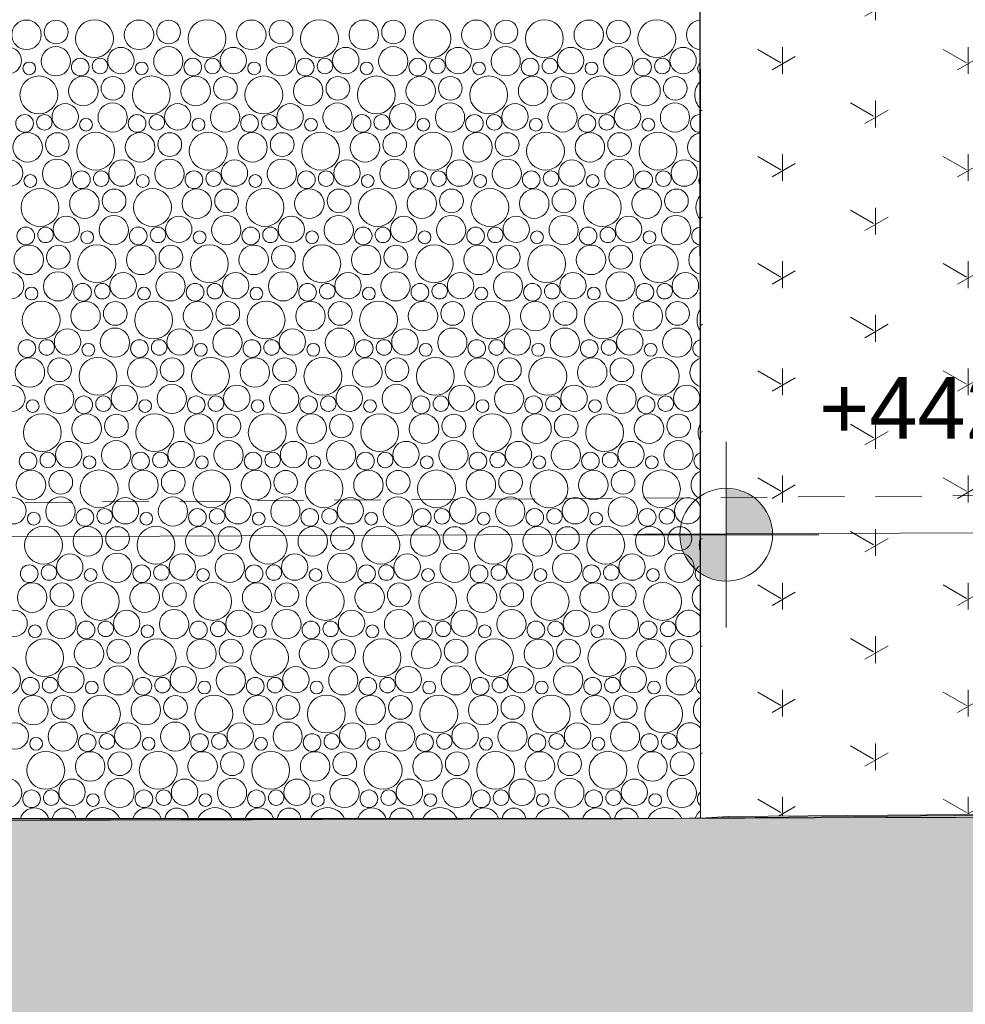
# Model space of a CAD drawing. Header units: metres. Extents: x -167 to 262, y -186 to 508.
# Tile 110 of 256: x 64.46 to 67.52, y 13.3 to 16.48. Entities that reach past the tile are written whole.
import ezdxf

# ---------------------------------------------------------------- set-up
doc = ezdxf.new("R2010")
doc.units = ezdxf.units.M
doc.header["$MEASUREMENT"] = 0
doc.linetypes.add('Strichlinie eng', pattern=[0.23, 0.15, -0.08])
for name, color, linetype in [('60 Auffüllung', 7, 'Continuous'), ('70 Kanal', 7, 'Continuous'), ('94 Genehmigungsplanung Bemaßung', 7, 'Continuous')]:
    doc.layers.add(name, color=color, linetype=linetype)
doc.styles.add('ERSTELLTER_STIL_1', font='arial.ttf')
pattern_1 = [(0, (27236.1321, 33357.27905), (0, 0.779422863), [0.04875, -0.40125]), (0, (27236.3571, 33357.66876), (0, 0.779422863), [0.04875, -0.40125]), (60, (27236.1321, 33357.27905), (-0.675, 0.389711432), [0.04875, -0.40125]), (60, (27236.5821, 33357.27905), (-0.675, 0.389711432), [0.04875, -0.40125]), (120, (27236.18084, 33357.27905), (0.675, 0.389711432), [0.04875, -0.40125]), (120, (27236.63084, 33357.27905), (0.675, 0.389711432), [0.04875, -0.40125]), (0, (27236.1321, 33357.35405), (0, 0.15), [0, -0.15, 0, -0.225]), (45, (27236.2071, 33357.35405), (-0.1060660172, 0.1060660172), [0, -0.1125, 0, -0.1875])]

# ---------------------------------------------------------------- blocks, each defined once
blk = doc.blocks.new('*X54', base_point=(27236.1321, 33357.279))
at = {"layer": '60 Auffüllung', "color": 7, "linetype": 'Continuous', "lineweight": 18, "true_color": 0xefefef}
for centre, radius in [((64.4869, 16.4344), 0.0477), ((64.5829, 16.4433), 0.0384), ((64.707, 16.422), 0.0612), ((64.8506, 16.4344), 0.0477), ((64.9466, 16.4433), 0.0384), ((65.0707, 16.422), 0.0612), ((65.2143, 16.4344), 0.0477), ((65.3103, 16.4433), 0.0384), ((65.4345, 16.422), 0.0612), ((65.578, 16.4344), 0.0477), ((65.6741, 16.4433), 0.0384), ((65.7982, 16.422), 0.0612), ((65.9417, 16.4344), 0.0477), ((66.0378, 16.4433), 0.0384), ((66.1619, 16.422), 0.0612), ((66.3054, 16.4344), 0.0477), ((66.4015, 16.4433), 0.0384), ((66.5256, 16.422), 0.0612), ((64.4284, 16.3511), 0.0426), ((64.5819, 16.3489), 0.0473), ((64.7921, 16.3511), 0.0426), ((64.9456, 16.3489), 0.0473), ((65.1558, 16.3511), 0.0426), ((65.3093, 16.3489), 0.0473), ((65.5196, 16.3511), 0.0426), ((65.673, 16.3489), 0.0473), ((65.8833, 16.3511), 0.0426), ((66.0367, 16.3489), 0.0473), ((66.247, 16.3511), 0.0426), ((66.4004, 16.3489), 0.0473), ((66.6107, 16.3511), 0.0426), ((64.4958, 16.3256), 0.0207), ((64.6609, 16.3298), 0.0286), ((64.7248, 16.3333), 0.0251), ((64.8595, 16.3256), 0.0207), ((65.0246, 16.3298), 0.0286), ((65.0885, 16.3333), 0.0251), ((65.2232, 16.3256), 0.0207), ((65.3884, 16.3298), 0.0286), ((65.4522, 16.3333), 0.0251), ((65.5869, 16.3256), 0.0207), ((65.7521, 16.3298), 0.0286), ((65.8159, 16.3333), 0.0251), ((65.9506, 16.3256), 0.0207), ((66.1158, 16.3298), 0.0286), ((66.1796, 16.3333), 0.0251), ((66.3143, 16.3256), 0.0207), ((66.4795, 16.3298), 0.0286), ((66.5433, 16.3333), 0.0251), ((64.527, 16.24), 0.0612), ((64.6706, 16.2524), 0.0477), ((64.7666, 16.2613), 0.0384), ((64.8907, 16.24), 0.0612), ((65.0343, 16.2524), 0.0477), ((65.1303, 16.2613), 0.0384), ((65.2545, 16.24), 0.0612), ((65.398, 16.2524), 0.0477), ((65.4941, 16.2613), 0.0384), ((65.6182, 16.24), 0.0612), ((65.7617, 16.2524), 0.0477), ((65.8578, 16.2613), 0.0384), ((65.9819, 16.24), 0.0612), ((66.1254, 16.2524), 0.0477), ((66.2215, 16.2613), 0.0384), ((66.3456, 16.24), 0.0612), ((66.4891, 16.2524), 0.0477), ((66.5852, 16.2613), 0.0384), ((64.6121, 16.1691), 0.0426), ((64.7656, 16.1669), 0.0473), ((64.9758, 16.1691), 0.0426), ((65.1293, 16.1669), 0.0473), ((65.3396, 16.1691), 0.0426), ((65.493, 16.1669), 0.0473), ((65.7033, 16.1691), 0.0426), ((65.8567, 16.1669), 0.0473), ((66.067, 16.1691), 0.0426), ((66.2204, 16.1669), 0.0473), ((66.4307, 16.1691), 0.0426), ((66.5842, 16.1669), 0.0473), ((64.4809, 16.1478), 0.0286), ((64.5448, 16.1513), 0.0251), ((64.8446, 16.1478), 0.0286), ((64.9085, 16.1513), 0.0251), ((65.2084, 16.1478), 0.0286), ((65.2722, 16.1513), 0.0251), ((65.5721, 16.1478), 0.0286), ((65.6359, 16.1513), 0.0251), ((65.9358, 16.1478), 0.0286), ((65.9996, 16.1513), 0.0251), ((66.2995, 16.1478), 0.0286), ((66.3633, 16.1513), 0.0251), ((64.6795, 16.1436), 0.0207), ((65.0432, 16.1436), 0.0207), ((65.4069, 16.1436), 0.0207), ((65.7706, 16.1436), 0.0207), ((66.1343, 16.1436), 0.0207), ((66.4981, 16.1436), 0.0207), ((64.4906, 16.0704), 0.0477), ((64.5866, 16.0793), 0.0384), ((64.7107, 16.058), 0.0612), ((64.8543, 16.0704), 0.0477), ((64.9503, 16.0793), 0.0384), ((65.0745, 16.058), 0.0612), ((65.218, 16.0704), 0.0477), ((65.3141, 16.0793), 0.0384), ((65.4382, 16.058), 0.0612), ((65.5817, 16.0704), 0.0477), ((65.6778, 16.0793), 0.0384), ((65.8019, 16.058), 0.0612), ((65.9454, 16.0704), 0.0477), ((66.0415, 16.0793), 0.0384), ((66.1656, 16.058), 0.0612), ((66.3091, 16.0704), 0.0477), ((66.4052, 16.0793), 0.0384), ((66.5293, 16.058), 0.0612), ((64.4321, 15.9871), 0.0426), ((64.5856, 15.9849), 0.0473), ((64.7958, 15.9871), 0.0426), ((64.9493, 15.9849), 0.0473), ((65.1596, 15.9871), 0.0426), ((65.313, 15.9849), 0.0473), ((65.5233, 15.9871), 0.0426), ((65.6767, 15.9849), 0.0473), ((65.887, 15.9871), 0.0426), ((66.0404, 15.9849), 0.0473), ((66.2507, 15.9871), 0.0426), ((66.4042, 15.9849), 0.0473), ((66.6144, 15.9871), 0.0426), ((64.6646, 15.9658), 0.0286), ((64.7285, 15.9693), 0.0251), ((65.0284, 15.9658), 0.0286), ((65.0922, 15.9693), 0.0251), ((65.3921, 15.9658), 0.0286), ((65.4559, 15.9693), 0.0251), ((65.7558, 15.9658), 0.0286), ((65.8196, 15.9693), 0.0251), ((66.1195, 15.9658), 0.0286), ((66.1833, 15.9693), 0.0251), ((66.4832, 15.9658), 0.0286), ((66.547, 15.9693), 0.0251), ((64.4995, 15.9616), 0.0207), ((64.8632, 15.9616), 0.0207), ((65.2269, 15.9616), 0.0207), ((65.5906, 15.9616), 0.0207), ((65.9543, 15.9616), 0.0207), ((66.3181, 15.9616), 0.0207), ((64.5307, 15.876), 0.0612), ((64.6743, 15.8885), 0.0477), ((64.7703, 15.8973), 0.0384), ((64.8945, 15.876), 0.0612), ((65.038, 15.8885), 0.0477), ((65.1341, 15.8973), 0.0384), ((65.2582, 15.876), 0.0612), ((65.4017, 15.8885), 0.0477), ((65.4978, 15.8973), 0.0384), ((65.6219, 15.876), 0.0612), ((65.7654, 15.8885), 0.0477), ((65.8615, 15.8973), 0.0384), ((65.9856, 15.876), 0.0612), ((66.1291, 15.8885), 0.0477), ((66.2252, 15.8973), 0.0384), ((66.3493, 15.876), 0.0612), ((66.4928, 15.8885), 0.0477), ((66.5889, 15.8973), 0.0384), ((64.6158, 15.8051), 0.0426), ((64.7693, 15.8029), 0.0473), ((64.9796, 15.8051), 0.0426), ((65.133, 15.8029), 0.0473), ((65.3433, 15.8051), 0.0426), ((65.4967, 15.8029), 0.0473), ((65.707, 15.8051), 0.0426), ((65.8604, 15.8029), 0.0473), ((66.0707, 15.8051), 0.0426), ((66.2242, 15.8029), 0.0473), ((66.4344, 15.8051), 0.0426), ((66.5879, 15.8029), 0.0473), ((64.4846, 15.7838), 0.0286), ((64.5485, 15.7873), 0.0251), ((64.6832, 15.7797), 0.0207), ((64.8484, 15.7838), 0.0286), ((64.9122, 15.7873), 0.0251), ((65.0469, 15.7797), 0.0207), ((65.2121, 15.7838), 0.0286), ((65.2759, 15.7873), 0.0251), ((65.4106, 15.7797), 0.0207), ((65.5758, 15.7838), 0.0286), ((65.6396, 15.7873), 0.0251), ((65.7743, 15.7797), 0.0207), ((65.9395, 15.7838), 0.0286), ((66.0033, 15.7873), 0.0251), ((66.1381, 15.7797), 0.0207), ((66.3032, 15.7838), 0.0286), ((66.367, 15.7873), 0.0251), ((66.5018, 15.7797), 0.0207), ((64.4943, 15.7065), 0.0477), ((64.5903, 15.7153), 0.0384), ((64.7145, 15.694), 0.0612), ((64.858, 15.7065), 0.0477), ((64.9541, 15.7153), 0.0384), ((65.0782, 15.694), 0.0612), ((65.2217, 15.7065), 0.0477), ((65.3178, 15.7153), 0.0384), ((65.4419, 15.694), 0.0612), ((65.5854, 15.7065), 0.0477), ((65.6815, 15.7153), 0.0384), ((65.8056, 15.694), 0.0612), ((65.9491, 15.7065), 0.0477), ((66.0452, 15.7153), 0.0384), ((66.1693, 15.694), 0.0612), ((66.3128, 15.7065), 0.0477), ((66.4089, 15.7153), 0.0384), ((66.533, 15.694), 0.0612), ((64.4358, 15.6231), 0.0426), ((64.5893, 15.6209), 0.0473), ((64.7996, 15.6231), 0.0426), ((64.953, 15.6209), 0.0473), ((65.1633, 15.6231), 0.0426), ((65.3167, 15.6209), 0.0473), ((65.527, 15.6231), 0.0426), ((65.6804, 15.6209), 0.0473), ((65.8907, 15.6231), 0.0426), ((66.0442, 15.6209), 0.0473), ((66.2544, 15.6231), 0.0426), ((66.4079, 15.6209), 0.0473), ((66.6181, 15.6231), 0.0426), ((64.5032, 15.5977), 0.0207), ((64.6684, 15.6018), 0.0286), ((64.7322, 15.6053), 0.0251), ((64.8669, 15.5977), 0.0207), ((65.0321, 15.6018), 0.0286), ((65.0959, 15.6053), 0.0251), ((65.2306, 15.5977), 0.0207), ((65.3958, 15.6018), 0.0286), ((65.4596, 15.6053), 0.0251), ((65.5943, 15.5977), 0.0207), ((65.7595, 15.6018), 0.0286), ((65.8233, 15.6053), 0.0251), ((65.9581, 15.5977), 0.0207), ((66.1232, 15.6018), 0.0286), ((66.187, 15.6053), 0.0251), ((66.3218, 15.5977), 0.0207), ((66.4869, 15.6018), 0.0286), ((66.5507, 15.6053), 0.0251), ((64.5345, 15.512), 0.0612), ((64.678, 15.5245), 0.0477), ((64.7741, 15.5333), 0.0384), ((64.8982, 15.512), 0.0612), ((65.0417, 15.5245), 0.0477), ((65.1378, 15.5333), 0.0384), ((65.2619, 15.512), 0.0612), ((65.4054, 15.5245), 0.0477), ((65.5015, 15.5333), 0.0384), ((65.6256, 15.512), 0.0612), ((65.7691, 15.5245), 0.0477), ((65.8652, 15.5333), 0.0384), ((65.9893, 15.512), 0.0612), ((66.1328, 15.5245), 0.0477), ((66.2289, 15.5333), 0.0384), ((66.353, 15.512), 0.0612), ((66.4966, 15.5245), 0.0477), ((66.5926, 15.5333), 0.0384), ((64.6196, 15.4411), 0.0426), ((64.773, 15.4389), 0.0473), ((64.9833, 15.4411), 0.0426), ((65.1367, 15.4389), 0.0473), ((65.347, 15.4411), 0.0426), ((65.5004, 15.4389), 0.0473), ((65.7107, 15.4411), 0.0426), ((65.8642, 15.4389), 0.0473), ((66.0744, 15.4411), 0.0426), ((66.2279, 15.4389), 0.0473), ((66.4381, 15.4411), 0.0426), ((66.5916, 15.4389), 0.0473), ((64.4884, 15.4198), 0.0286), ((64.5522, 15.4234), 0.0251), ((64.8521, 15.4198), 0.0286), ((64.9159, 15.4234), 0.0251), ((65.2158, 15.4198), 0.0286), ((65.2796, 15.4234), 0.0251), ((65.5795, 15.4198), 0.0286), ((65.6433, 15.4234), 0.0251), ((65.9432, 15.4198), 0.0286), ((66.007, 15.4234), 0.0251), ((66.3069, 15.4198), 0.0286), ((66.3707, 15.4234), 0.0251), ((64.6869, 15.4157), 0.0207), ((65.0506, 15.4157), 0.0207), ((65.4143, 15.4157), 0.0207), ((65.7781, 15.4157), 0.0207), ((66.1418, 15.4157), 0.0207), ((66.5055, 15.4157), 0.0207), ((64.498, 15.3425), 0.0477), ((64.5941, 15.3513), 0.0384), ((64.7182, 15.33), 0.0612), ((64.8617, 15.3425), 0.0477), ((64.9578, 15.3513), 0.0384), ((65.0819, 15.33), 0.0612), ((65.2254, 15.3425), 0.0477), ((65.3215, 15.3513), 0.0384), ((65.4456, 15.33), 0.0612), ((65.5891, 15.3425), 0.0477), ((65.6852, 15.3513), 0.0384), ((65.8093, 15.33), 0.0612), ((65.9528, 15.3425), 0.0477), ((66.0489, 15.3513), 0.0384), ((66.173, 15.33), 0.0612), ((66.3166, 15.3425), 0.0477), ((66.4126, 15.3513), 0.0384), ((66.5367, 15.33), 0.0612), ((64.4396, 15.2591), 0.0426), ((64.593, 15.2569), 0.0473), ((64.8033, 15.2591), 0.0426), ((64.9567, 15.2569), 0.0473), ((65.167, 15.2591), 0.0426), ((65.3204, 15.2569), 0.0473), ((65.5307, 15.2591), 0.0426), ((65.6842, 15.2569), 0.0473), ((65.8944, 15.2591), 0.0426), ((66.0479, 15.2569), 0.0473), ((66.2581, 15.2591), 0.0426), ((66.4116, 15.2569), 0.0473), ((66.6218, 15.2591), 0.0426), ((64.5069, 15.2337), 0.0207), ((64.6721, 15.2378), 0.0286), ((64.7359, 15.2414), 0.0251), ((64.8706, 15.2337), 0.0207), ((65.0358, 15.2378), 0.0286), ((65.0996, 15.2414), 0.0251), ((65.2343, 15.2337), 0.0207), ((65.3995, 15.2378), 0.0286), ((65.4633, 15.2414), 0.0251), ((65.5981, 15.2337), 0.0207), ((65.7632, 15.2378), 0.0286), ((65.827, 15.2414), 0.0251), ((65.9618, 15.2337), 0.0207), ((66.1269, 15.2378), 0.0286), ((66.1907, 15.2414), 0.0251), ((66.3255, 15.2337), 0.0207), ((66.4906, 15.2378), 0.0286), ((66.5544, 15.2414), 0.0251), ((64.5382, 15.148), 0.0612), ((64.6817, 15.1605), 0.0477), ((64.7778, 15.1693), 0.0384), ((64.9019, 15.148), 0.0612), ((65.0454, 15.1605), 0.0477), ((65.1415, 15.1693), 0.0384), ((65.2656, 15.148), 0.0612), ((65.4091, 15.1605), 0.0477), ((65.5052, 15.1693), 0.0384), ((65.6293, 15.148), 0.0612), ((65.7728, 15.1605), 0.0477), ((65.8689, 15.1693), 0.0384), ((65.993, 15.148), 0.0612), ((66.1366, 15.1605), 0.0477), ((66.2326, 15.1693), 0.0384), ((66.3567, 15.148), 0.0612), ((66.5003, 15.1605), 0.0477), ((66.5963, 15.1693), 0.0384), ((64.6233, 15.0771), 0.0426), ((64.7767, 15.0749), 0.0473), ((64.987, 15.0771), 0.0426), ((65.1404, 15.0749), 0.0473), ((65.3507, 15.0771), 0.0426), ((65.5042, 15.0749), 0.0473), ((65.7144, 15.0771), 0.0426), ((65.8679, 15.0749), 0.0473), ((66.0781, 15.0771), 0.0426), ((66.2316, 15.0749), 0.0473), ((66.4418, 15.0771), 0.0426), ((66.5953, 15.0749), 0.0473), ((64.4921, 15.0558), 0.0286), ((64.5559, 15.0594), 0.0251), ((64.6906, 15.0517), 0.0207), ((64.8558, 15.0558), 0.0286), ((64.9196, 15.0594), 0.0251), ((65.0543, 15.0517), 0.0207), ((65.2195, 15.0558), 0.0286), ((65.2833, 15.0594), 0.0251), ((65.4181, 15.0517), 0.0207), ((65.5832, 15.0558), 0.0286), ((65.647, 15.0594), 0.0251), ((65.7818, 15.0517), 0.0207), ((65.9469, 15.0558), 0.0286), ((66.0107, 15.0594), 0.0251), ((66.1455, 15.0517), 0.0207), ((66.3106, 15.0558), 0.0286), ((66.3744, 15.0594), 0.0251), ((66.5092, 15.0517), 0.0207), ((64.5017, 14.9785), 0.0477), ((64.5978, 14.9873), 0.0384), ((64.7219, 14.966), 0.0612), ((64.8654, 14.9785), 0.0477), ((64.9615, 14.9873), 0.0384), ((65.0856, 14.966), 0.0612), ((65.2291, 14.9785), 0.0477), ((65.3252, 14.9873), 0.0384), ((65.4493, 14.966), 0.0612), ((65.5928, 14.9785), 0.0477), ((65.6889, 14.9873), 0.0384), ((65.813, 14.966), 0.0612), ((65.9566, 14.9785), 0.0477), ((66.0526, 14.9873), 0.0384), ((66.1767, 14.966), 0.0612), ((66.3203, 14.9785), 0.0477), ((66.4163, 14.9873), 0.0384), ((66.5404, 14.966), 0.0612), ((64.4433, 14.8951), 0.0426), ((64.5967, 14.8929), 0.0473), ((64.807, 14.8951), 0.0426), ((64.9604, 14.8929), 0.0473), ((65.1707, 14.8951), 0.0426), ((65.3242, 14.8929), 0.0473), ((65.5344, 14.8951), 0.0426), ((65.6879, 14.8929), 0.0473), ((65.8981, 14.8951), 0.0426), ((66.0516, 14.8929), 0.0473), ((66.2618, 14.8951), 0.0426), ((66.4153, 14.8929), 0.0473), ((64.6758, 14.8738), 0.0286), ((64.7396, 14.8774), 0.0251), ((65.0395, 14.8738), 0.0286), ((65.1033, 14.8774), 0.0251), ((65.4032, 14.8738), 0.0286), ((65.467, 14.8774), 0.0251), ((65.7669, 14.8738), 0.0286), ((65.8307, 14.8774), 0.0251), ((66.1306, 14.8738), 0.0286), ((66.1944, 14.8774), 0.0251), ((66.4943, 14.8738), 0.0286), ((66.5581, 14.8774), 0.0251), ((64.5106, 14.8697), 0.0207), ((64.8743, 14.8697), 0.0207), ((65.2381, 14.8697), 0.0207), ((65.6018, 14.8697), 0.0207), ((65.9655, 14.8697), 0.0207), ((66.3292, 14.8697), 0.0207), ((64.5419, 14.784), 0.0612), ((64.6854, 14.7965), 0.0477), ((64.7815, 14.8053), 0.0384), ((64.9056, 14.784), 0.0612), ((65.0491, 14.7965), 0.0477), ((65.1452, 14.8053), 0.0384), ((65.2693, 14.784), 0.0612), ((65.4128, 14.7965), 0.0477), ((65.5089, 14.8053), 0.0384), ((65.633, 14.784), 0.0612), ((65.7766, 14.7965), 0.0477), ((65.8726, 14.8053), 0.0384), ((65.9967, 14.784), 0.0612), ((66.1403, 14.7965), 0.0477), ((66.2363, 14.8053), 0.0384), ((66.3604, 14.784), 0.0612), ((66.504, 14.7965), 0.0477), ((66.6, 14.8053), 0.0384), ((64.627, 14.7131), 0.0426), ((64.7804, 14.7109), 0.0473), ((64.9907, 14.7131), 0.0426), ((65.1442, 14.7109), 0.0473), ((65.3544, 14.7131), 0.0426), ((65.5079, 14.7109), 0.0473), ((65.7181, 14.7131), 0.0426), ((65.8716, 14.7109), 0.0473), ((66.0818, 14.7131), 0.0426), ((66.2353, 14.7109), 0.0473), ((66.4455, 14.7131), 0.0426), ((66.599, 14.7109), 0.0473), ((64.4958, 14.6918), 0.0286), ((64.5596, 14.6954), 0.0251), ((64.8595, 14.6918), 0.0286), ((64.9233, 14.6954), 0.0251), ((65.2232, 14.6918), 0.0286), ((65.287, 14.6954), 0.0251), ((65.5869, 14.6918), 0.0286), ((65.6507, 14.6954), 0.0251), ((65.9506, 14.6918), 0.0286), ((66.0144, 14.6954), 0.0251), ((66.3143, 14.6918), 0.0286), ((66.3781, 14.6954), 0.0251), ((64.6943, 14.6877), 0.0207), ((65.0581, 14.6877), 0.0207), ((65.4218, 14.6877), 0.0207), ((65.7855, 14.6877), 0.0207), ((66.1492, 14.6877), 0.0207), ((66.5129, 14.6877), 0.0207), ((64.5054, 14.6145), 0.0477), ((64.6015, 14.6233), 0.0384), ((64.7256, 14.602), 0.0612), ((64.8691, 14.6145), 0.0477), ((64.9652, 14.6233), 0.0384), ((65.0893, 14.602), 0.0612), ((65.2328, 14.6145), 0.0477), ((65.3289, 14.6233), 0.0384), ((65.453, 14.602), 0.0612), ((65.5966, 14.6145), 0.0477), ((65.6926, 14.6233), 0.0384), ((65.8167, 14.602), 0.0612), ((65.9603, 14.6145), 0.0477), ((66.0563, 14.6233), 0.0384), ((66.1804, 14.602), 0.0612), ((66.324, 14.6145), 0.0477), ((66.42, 14.6233), 0.0384), ((66.5441, 14.602), 0.0612), ((64.447, 14.5311), 0.0426), ((64.6004, 14.5289), 0.0473), ((64.8107, 14.5311), 0.0426), ((64.9642, 14.5289), 0.0473), ((65.1744, 14.5311), 0.0426), ((65.3279, 14.5289), 0.0473), ((65.5381, 14.5311), 0.0426), ((65.6916, 14.5289), 0.0473), ((65.9018, 14.5311), 0.0426), ((66.0553, 14.5289), 0.0473), ((66.2655, 14.5311), 0.0426), ((66.419, 14.5289), 0.0473), ((64.5143, 14.5057), 0.0207), ((64.6795, 14.5098), 0.0286), ((64.7433, 14.5134), 0.0251), ((64.8781, 14.5057), 0.0207), ((65.0432, 14.5098), 0.0286), ((65.107, 14.5134), 0.0251), ((65.2418, 14.5057), 0.0207), ((65.4069, 14.5098), 0.0286), ((65.4707, 14.5134), 0.0251), ((65.6055, 14.5057), 0.0207), ((65.7706, 14.5098), 0.0286), ((65.8344, 14.5134), 0.0251), ((65.9692, 14.5057), 0.0207), ((66.1343, 14.5098), 0.0286), ((66.1981, 14.5134), 0.0251), ((66.3329, 14.5057), 0.0207), ((66.498, 14.5098), 0.0286), ((66.5618, 14.5134), 0.0251), ((64.5456, 14.42), 0.0612), ((64.6891, 14.4325), 0.0477), ((64.7852, 14.4413), 0.0384), ((64.9093, 14.42), 0.0612), ((65.0528, 14.4325), 0.0477), ((65.1489, 14.4413), 0.0384), ((65.273, 14.42), 0.0612), ((65.4166, 14.4325), 0.0477), ((65.5126, 14.4413), 0.0384), ((65.6367, 14.42), 0.0612), ((65.7803, 14.4325), 0.0477), ((65.8763, 14.4413), 0.0384), ((66.0004, 14.42), 0.0612), ((66.144, 14.4325), 0.0477), ((66.24, 14.4413), 0.0384), ((66.3641, 14.42), 0.0612), ((66.5077, 14.4325), 0.0477), ((66.6037, 14.4413), 0.0384), ((64.4204, 14.3469), 0.0473), ((64.6307, 14.3491), 0.0426), ((64.7842, 14.3469), 0.0473), ((64.9944, 14.3491), 0.0426), ((65.1479, 14.3469), 0.0473), ((65.3581, 14.3491), 0.0426), ((65.5116, 14.3469), 0.0473), ((65.7218, 14.3491), 0.0426), ((65.8753, 14.3469), 0.0473), ((66.0855, 14.3491), 0.0426), ((66.239, 14.3469), 0.0473), ((66.4492, 14.3491), 0.0426), ((66.6027, 14.3469), 0.0473), ((64.4995, 14.3278), 0.0286), ((64.5633, 14.3314), 0.0251), ((64.6981, 14.3237), 0.0207), ((64.8632, 14.3278), 0.0286), ((64.927, 14.3314), 0.0251), ((65.0618, 14.3237), 0.0207), ((65.2269, 14.3278), 0.0286), ((65.2907, 14.3314), 0.0251), ((65.4255, 14.3237), 0.0207), ((65.5906, 14.3278), 0.0286), ((65.6544, 14.3314), 0.0251), ((65.7892, 14.3237), 0.0207), ((65.9543, 14.3278), 0.0286), ((66.0181, 14.3314), 0.0251), ((66.1529, 14.3237), 0.0207), ((66.318, 14.3278), 0.0286), ((66.3818, 14.3314), 0.0251), ((66.5166, 14.3237), 0.0207), ((64.5091, 14.2505), 0.0477), ((64.6052, 14.2593), 0.0384), ((64.7293, 14.238), 0.0612), ((64.8728, 14.2505), 0.0477), ((64.9689, 14.2593), 0.0384), ((65.093, 14.238), 0.0612), ((65.2366, 14.2505), 0.0477), ((65.3326, 14.2593), 0.0384), ((65.4567, 14.238), 0.0612), ((65.6003, 14.2505), 0.0477), ((65.6963, 14.2593), 0.0384), ((65.8204, 14.238), 0.0612), ((65.964, 14.2505), 0.0477), ((66.06, 14.2593), 0.0384), ((66.1841, 14.238), 0.0612), ((66.3277, 14.2505), 0.0477), ((66.4237, 14.2593), 0.0384), ((66.5478, 14.238), 0.0612), ((64.4507, 14.1671), 0.0426), ((64.6042, 14.1649), 0.0473), ((64.8144, 14.1671), 0.0426), ((64.9679, 14.1649), 0.0473), ((65.1781, 14.1671), 0.0426), ((65.3316, 14.1649), 0.0473), ((65.5418, 14.1671), 0.0426), ((65.6953, 14.1649), 0.0473), ((65.9055, 14.1671), 0.0426), ((66.059, 14.1649), 0.0473), ((66.2692, 14.1671), 0.0426), ((66.4227, 14.1649), 0.0473), ((64.6832, 14.1458), 0.0286), ((64.747, 14.1494), 0.0251), ((65.0469, 14.1458), 0.0286), ((65.1107, 14.1494), 0.0251), ((65.4106, 14.1458), 0.0286), ((65.4744, 14.1494), 0.0251), ((65.7743, 14.1458), 0.0286), ((65.8381, 14.1494), 0.0251), ((66.138, 14.1458), 0.0286), ((66.2018, 14.1494), 0.0251), ((66.5017, 14.1458), 0.0286), ((66.5656, 14.1494), 0.0251), ((64.5181, 14.1417), 0.0207), ((64.8818, 14.1417), 0.0207), ((65.2455, 14.1417), 0.0207), ((65.6092, 14.1417), 0.0207), ((65.9729, 14.1417), 0.0207), ((66.3366, 14.1417), 0.0207), ((64.5493, 14.056), 0.0612), ((64.6928, 14.0685), 0.0477), ((64.7889, 14.0773), 0.0384), ((64.913, 14.056), 0.0612), ((65.0566, 14.0685), 0.0477), ((65.1526, 14.0773), 0.0384), ((65.2767, 14.056), 0.0612), ((65.4203, 14.0685), 0.0477), ((65.5163, 14.0773), 0.0384), ((65.6404, 14.056), 0.0612), ((65.784, 14.0685), 0.0477), ((65.88, 14.0773), 0.0384), ((66.0041, 14.056), 0.0612), ((66.1477, 14.0685), 0.0477), ((66.2437, 14.0773), 0.0384), ((66.3678, 14.056), 0.0612), ((66.5114, 14.0685), 0.0477), ((66.6074, 14.0773), 0.0384), ((64.4242, 13.9829), 0.0473), ((64.6344, 13.9851), 0.0426), ((64.7879, 13.9829), 0.0473), ((64.9981, 13.9851), 0.0426), ((65.1516, 13.9829), 0.0473), ((65.3618, 13.9851), 0.0426), ((65.5153, 13.9829), 0.0473), ((65.7255, 13.9851), 0.0426), ((65.879, 13.9829), 0.0473), ((66.0892, 13.9851), 0.0426), ((66.2427, 13.9829), 0.0473), ((66.4529, 13.9851), 0.0426), ((66.6064, 13.9829), 0.0473), ((64.5032, 13.9638), 0.0286), ((64.567, 13.9674), 0.0251), ((64.7018, 13.9597), 0.0207), ((64.8669, 13.9638), 0.0286), ((64.9307, 13.9674), 0.0251), ((65.0655, 13.9597), 0.0207), ((65.2306, 13.9638), 0.0286), ((65.2944, 13.9674), 0.0251), ((65.4292, 13.9597), 0.0207), ((65.5943, 13.9638), 0.0286), ((65.6581, 13.9674), 0.0251), ((65.7929, 13.9597), 0.0207), ((65.958, 13.9638), 0.0286), ((66.0218, 13.9674), 0.0251), ((66.1566, 13.9597), 0.0207), ((66.3217, 13.9638), 0.0286), ((66.3856, 13.9674), 0.0251), ((66.5203, 13.9597), 0.0207)]:
    blk.add_circle(centre, radius, dxfattribs=at)
for centre, radius, start, end in [((66.6691, 16.4344), 0.0477, 93.3126, 266.7204), ((66.6781, 16.3256), 0.0207, 124.221, 235.8119), ((66.7093, 16.24), 0.0612, 134.4185, 225.6144), ((66.6632, 16.1478), 0.0286, 83.3999, 276.633), ((66.6728, 16.0704), 0.0477, 97.6607, 262.3722), ((66.6818, 15.9616), 0.0207, 137.4429, 222.59), ((66.713, 15.876), 0.0612, 139.353, 220.6799), ((66.6669, 15.7838), 0.0286, 90.6357, 269.3972), ((66.6766, 15.7065), 0.0477, 102.0538, 257.9791), ((66.6855, 15.5977), 0.0207, 155.6146, 204.4183), ((66.7167, 15.512), 0.0612, 144.8429, 215.19), ((66.6706, 15.4198), 0.0286, 97.8815, 262.1514), ((66.6803, 15.3425), 0.0477, 106.52, 253.5129), ((66.7204, 15.148), 0.0612, 151.2124, 208.8205), ((66.6743, 15.0558), 0.0286, 105.257, 254.7759), ((66.684, 14.9785), 0.0477, 111.0922, 248.9407), ((66.6255, 14.8951), 0.0426, 13.7754, 346.2575), ((66.7241, 14.784), 0.0612, 159.2662, 200.7667), ((66.678, 14.6918), 0.0286, 112.9028, 247.1301), ((66.6877, 14.6145), 0.0477, 115.8099, 244.223), ((66.6292, 14.5311), 0.0426, 27.5637, 332.4692), ((66.7278, 14.42), 0.0612, 173.7344, 186.2986), ((66.6817, 14.3278), 0.0286, 121.0097, 239.0233), ((66.6914, 14.2505), 0.0477, 120.7239, 239.309), ((66.6329, 14.1671), 0.0426, 36.6993, 323.3336), ((66.6854, 13.9638), 0.0286, 129.8805, 230.1524), ((64.5128, 13.8865), 0.0477, 16.6933, 163.3363), ((64.6089, 13.8953), 0.0384, 7.3518, 172.6778), ((64.733, 13.874), 0.0612, 25.3626, 154.6669), ((64.8766, 13.8865), 0.0477, 16.811, 163.2186), ((64.9726, 13.8953), 0.0384, 7.4931, 172.5364), ((65.0967, 13.874), 0.0612, 25.4599, 154.5697), ((65.2403, 13.8865), 0.0477, 16.9287, 163.1008), ((65.3363, 13.8953), 0.0384, 7.6345, 172.395), ((65.4604, 13.874), 0.0612, 25.5572, 154.4724), ((65.604, 13.8865), 0.0477, 17.0465, 162.983), ((65.7, 13.8953), 0.0384, 7.776, 172.2536), ((65.8241, 13.874), 0.0612, 25.6545, 154.375), ((65.9677, 13.8865), 0.0477, 17.1644, 162.8651), ((66.0637, 13.8953), 0.0384, 7.9174, 172.1121), ((66.1878, 13.874), 0.0612, 25.752, 154.2776), ((66.3314, 13.8865), 0.0477, 17.2824, 162.7472), ((66.4274, 13.8953), 0.0384, 8.059, 171.9706), ((66.5515, 13.874), 0.0612, 25.8495, 154.18), ((66.6951, 13.8865), 0.0477, 125.9029, 162.6291)]:
    blk.add_arc(centre, radius, start, end, dxfattribs=at)

msp = doc.modelspace()

# ---------------------------------------------------------------- hatches: boundary and pattern name
at = {"layer": '60 Auffüllung', "linetype": 'Continuous', "lineweight": 18, "true_color": 0xefefef}
h = msp.add_hatch(dxfattribs=at)
h.set_pattern_fill('Erde_1_0001', style=0, pattern_type=2)
h.set_pattern_definition(pattern_1)
h.paths.add_polyline_path([(2.3366, 24.8593), (2.3419, 13.496, 0.033836), (8.8613, 14.0911, 0.026308), (13.8582, 15.1616, -0.024635), (17.3411, 16.2775), (17.3411, 24.6258), (15.3411, 24.6258), (15.3411, 30.4887), (17.3411, 30.4887), (17.3411, 43.9997), (58.1625, 43.9997), (58.1625, 45.7494), (101.6632, 45.7486), (101.6702, 49.0078), (2.342, 49.0078)])
h.paths.add_polyline_path([(9.5982, 27.1903), (4.651, 27.1903), (4.651, 42.9257), (4.651, 43.8257), (9.5982, 43.8257), (9.5982, 42.9257)], flags=0)
h.paths.add_polyline_path([(14.4618, 25.704, -0.414214), (13.8618, 26.304, -0.414214), (14.4618, 26.904, -0.414214), (15.0618, 26.304, -0.414214)], flags=0)
at = {"layer": '60 Auffüllung', "linetype": 'Continuous', "lineweight": 0, "true_color": 0x2f2f2f}
h = msp.add_hatch(color=250, dxfattribs=at)
h.paths.add_polyline_path([(2.3409, 13.4985), (1.8996, 10.6182), (12.9264, 10.2421, -0.077405), (15.9349, 12.5372), (25.2153, 11.5301), (38.1353, 11.4923), (46.2513, 11.4685), (57.0841, 11.5818), (67.862, 11.6571), (76.412, 11.6885), (82.9507, 11.7068), (93.9145, 11.5507), (102.398, 11.4299), (107.4441, 11.3581), (113.3769, 14.8027), (130.1209, 14.5059), (129.8961, 18.9037), (111.8888, 18.8341), (104.1664, 14.3084), (101.2139, 14.2726), (93.9145, 14.1841), (82.9382, 14.0511), (75.6718, 13.9913), (66.4156, 13.8991), (59.4652, 13.8989), (58.0268, 13.9009), (45.9833, 13.9179), (38.1463, 13.7223), (25.1893, 13.3988), (19.9799, 13.9151), (17.3405, 13.7246), (17.3411, 16.2775, 0.026085), (13.8581, 15.1616, -0.059875)])
h.paths.add_polyline_path([(2.3445, 12.7955, -0.414214), (2.9445, 13.3955, -0.414214), (3.5445, 12.7955, -0.434997), (2.9023, 12.1969, -0.393731)], flags=0)
h.paths.add_polyline_path([(3.9155, 12.164, -0.414214), (4.5155, 12.764, -0.414214), (5.1155, 12.164, -0.414214), (4.5155, 11.564, -0.414214)], flags=0)
at = {"layer": '60 Auffüllung', "linetype": 'Continuous', "lineweight": 18, "true_color": 0xefefef}
h = msp.add_hatch(dxfattribs=at)
h.set_pattern_fill('Gras_0001', style=0, pattern_type=2)
h.set_pattern_definition([(90, (27236.1321, 33357.27905), (-0.6, 0), [0.0866025, -0.259808]), (90, (27236.4321, 33357.45225), (-0.6, 0), [0.0866025, -0.259808]), (30, (27236.1321, 33357.27905), (-0.3, 0.519615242), [0.0866025, -0.259808]), (30, (27236.1321, 33357.62546), (-0.3, 0.519615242), [0.0866025, -0.259808]), (150, (27236.1321, 33357.27905), (0.3, 0.519615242), [0.0866025, -0.259808]), (150, (27236.1321, 33357.62546), (0.3, 0.519615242), [0.0866025, -0.259808])])
h.paths.add_polyline_path([(77.6621, 18.7491), (66.6621, 18.7496), (66.6671, 13.9007), (66.7578, 13.9066), (77.6753, 13.9979)])
h = msp.add_hatch(dxfattribs=at)
h.set_pattern_fill('Erde_1_0001', style=0, pattern_type=2)
h.set_pattern_definition(pattern_1)
h.paths.add_polyline_path([(12.994, 10.312), (14.7291, 10.2998), (25.3102, 10.2257), (39.1513, 10.2903), (46.2349, 10.3337), (57.5596, 10.3552), (68.1422, 10.3851), (76.1491, 10.4298), (85.9785, 10.4533), (86.9884, 10.4556), (90.2553, 10.4614), (103.5312, 10.4849), (110.2905, 10.4969), (113.2595, 14.7346), (107.4441, 11.3581), (100.4467, 11.4577), (93.9145, 11.5507), (82.9507, 11.7068), (76.412, 11.6885), (65.4271, 11.6481), (59.5992, 11.5935), (46.2513, 11.4685), (37.9788, 11.4927), (25.2153, 11.5301), (15.9349, 12.5372, 0.077405)])
at = {"layer": '94 Genehmigungsplanung Bemaßung', "linetype": 'Continuous', "lineweight": 13}
for points in [[(66.7499, 14.8178), (66.8999, 14.8178), (66.8885, 14.8752), (66.856, 14.9238), (66.8073, 14.9564), (66.7499, 14.9678)], [(66.7499, 14.8178), (66.5999, 14.8178), (66.6113, 14.7604), (66.6439, 14.7117), (66.6925, 14.6792), (66.7499, 14.6678)]]:
    msp.add_hatch(color=7, dxfattribs=at).paths.add_polyline_path(points)

# ---------------------------------------------------------------- linework, layer by layer
at = {"layer": '60 Auffüllung', "color": 8, "linetype": 'Continuous', "lineweight": 18, "flags": 128}
for points in [[(58.1625, 43.9997), (58.1625, 45.7501), (66.6638, 45.7501), (66.6619, 37.5), (66.663, 36.0005), (66.6657, 18.7482), (66.6671, 13.9007), (59.4652, 13.8989), (59.4625, 23.1797), (59.4625, 37.0289), (58.1625, 37.0289)], [(77.6621, 18.7491), (77.6753, 13.9979), (66.7578, 13.9066), (66.6671, 13.9007), (66.6621, 18.7496)]]:
    msp.add_lwpolyline(points, close=True, dxfattribs=at)
msp.add_lwpolyline([(2.3409, 13.4985, 0.033836), (8.8602, 14.0936, 0.026308), (13.8571, 15.164, -0.03493), (18.8239, 16.6434, -0.039795), (24.4787, 17.2928), (45.8912, 17.6068), (66.6301, 17.6524), (86.5092, 17.758), (111.366, 17.867), (111.3727, 14.9671), (86.7165, 14.91), (66.7489, 14.8202), (46.0288, 14.7398), (25.1216, 14.3369), (19.9788, 13.9175, 0.086004), (15.9339, 12.5396, 0.076037), (12.9254, 10.2445), (1.8985, 10.6206)], format="xyb", close=True, dxfattribs=at)
msp.add_lwpolyline([(25.1893, 13.3988), (38.1463, 13.7223), (45.9833, 13.9179), (58.0268, 13.9009), (59.4652, 13.8989), (66.4156, 13.8991), (75.6718, 13.9913), (82.9382, 14.0511), (93.9145, 14.1841), (101.2139, 14.2726), (104.1664, 14.3084)], dxfattribs=at)
at = {"layer": '70 Kanal', "color": 2, "linetype": 'Strichlinie eng', "lineweight": 18, "true_color": 0xf5f500}
msp.add_arc((85.5664, -2661.3063), 2676.3119, 89.6239411, 91.2983054, dxfattribs=at)
at = {"layer": '70 Kanal', "color": 1, "linetype": 'Continuous', "lineweight": 18, "true_color": 0xf50000}
msp.add_arc((57.9428, 2541.3283), 2527.4426, 269.7258955, 271.0479232, dxfattribs=at)
at = {"layer": '94 Genehmigungsplanung Bemaßung', "color": 7, "linetype": 'Continuous', "lineweight": 13}
for p, q in [((66.7499, 14.5178), (66.7499, 15.1178)), ((66.4499, 14.8178), (67.0499, 14.8178))]:
    msp.add_line(p, q, dxfattribs=at)
msp.add_circle((66.7499, 14.8178), 0.15, dxfattribs=at)

# ---------------------------------------------------------------- block references
at = {"layer": '60 Auffüllung', "color": 8, "lineweight": 18}
msp.add_blockref('*X54', (27236.1321, 33357.279), dxfattribs=at)

# ---------------------------------------------------------------- texts
at = {"layer": '94 Genehmigungsplanung Bemaßung', "color": 7, "lineweight": 13, "insert": (67.0499, 15.0698), "char_height": 0.2, "attachment_point": 7, "style": 'ERSTELLTER_STIL_1'}
msp.add_mtext('\\A1;{\\pql;\\fArial|b0|i0|c0|p0;\\W1.000000;+442,13\\fArial|b0|i0|c0|p0;\\W1.000000;\\A1{\\H.66x;\\S5^  ;}}', dxfattribs=at)

doc.saveas('drawing.dxf')
